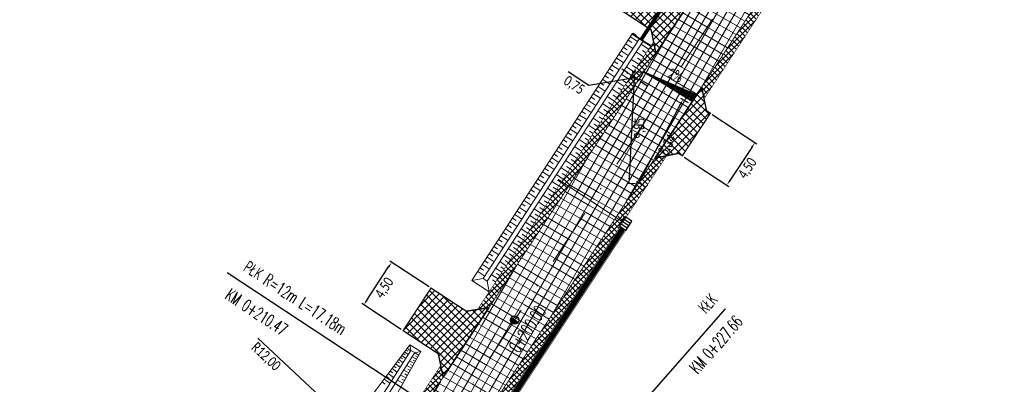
# Model space of a CAD drawing. Header units: metres. Extents: x 7443078 to 7443619, y 5636807 to 5637202.
# Tile 4 of 21: x 7443293 to 7443380, y 5636953 to 5636985. Entities that reach past the tile are written whole.
import ezdxf

# ---------------------------------------------------------------- set-up
doc = ezdxf.new("R2010")
doc.units = ezdxf.units.M
for name, pattern in [('1_OTKJ', [2, 1.5, -0.5]), ('1_OTWM', [1, 0.5, -0.5]), ('CENTER2', [1.125, 0.75, -0.125, 0.125, -0.125]), ('DASHED2', [0.375, 0.25, -0.125]), ('GUZ', [1, 0.5, -0.5]), ('Os drogi', [25.4, 12.7, -6.35, 0, -6.35])]:
    doc.linetypes.add(name, pattern=pattern)
doc.layers.get('Defpoints').update_dxf_attribs({"true_color": 0x999999})
for name, color, linetype in [('_kan_deszcz', 32, 'Continuous'), ('H_zjazdy', 21, 'Continuous'), ('K_kraweżnika_najazdowy', 7, 'Continuous'), ('K_krawędź pobocza', 7, 'Continuous'), ('K_opis osi', 7, 'Continuous'), ('K_pkt charakter', 7, 'Continuous'), ('K_pobocze', 32, 'Continuous'), ('K_Przepust', 162, 'Continuous'), ('K_rama zjazdu', 7, 'Continuous'), ('K_Skarpa', 7, 'Continuous'), ('K_spadki poprzeczne', 175, 'Continuous'), ('K_wymiar', 7, 'Continuous'), ('KRAWEDZ_JEZDNI', 2, 'Continuous')]:
    doc.layers.add(name, color=color, linetype=linetype)
doc.layers.add('H_jezdnia', color=7, linetype='Continuous', true_color=0xd4d4d4)
doc.layers.add('K_usuń', color=1, linetype='Continuous', lineweight=70)
doc.layers.add('wpusty_proj', color=107, linetype='GUZ', lineweight=30)
doc.layers.add('KRAWĘŻNIK', color=7, linetype='Continuous', lineweight=50, true_color=0x999999)
doc.styles.add('MAT', font='simplex.shx', dxfattribs={"width": 0.6})
doc.styles.add('sytuacja 500 opisy', font='calibri.ttf', dxfattribs={"width": 0.75, "height": 0.9})
doc.dimstyles.new('wymiarowanie sytuacja 500', dxfattribs={"dimtxt": 0.9, "dimasz": 0.5, "dimexe": 0.2, "dimexo": 0.2, "dimgap": 0.2, "dimtad": 4, "dimlfac": -1, "dimzin": 1, "dimtxsty": 'sytuacja 500 opisy', "dimcen": 0.5, "dimadec": 4, "dimazin": 1, "dimtfac": 1, "dimtmove": 1, "dimatfit": 3, "dimfxl": 0.2, "dimlwd": -1, "dimlwe": -1, "dimarcsym": 0})
pattern_1 = [(59.99999999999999, (0, 0), (-0.6049187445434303, 0.34925), []), (150, (0, 0), (-0.34925, -0.6049187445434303), [])]
pattern_2 = [(45.09999999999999, (0, 0), (-0.2473876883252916, 0.2465256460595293), []), (135.1, (0, 0), (-0.2465256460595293, -0.2473876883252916), [])]
pattern_3 = [(45.23201079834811, (0, 0), (-0.3381204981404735, 0.3353931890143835), []), (135.2320107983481, (0, 0), (-0.3353931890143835, -0.3381204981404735), [])]

# ---------------------------------------------------------------- blocks, each defined once
blk = doc.blocks.new('A$C741C1613')
at = {"layer": 'wpusty_proj', "linetype": 'Continuous'}
for p, q in [((5.653128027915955e-07, 0.2160873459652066), (0.2881192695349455, 1.380985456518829)), ((0.2160895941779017, 1.089760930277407), (1.089763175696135, 0.8736719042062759)), ((0.2881192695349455, 1.380985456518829), (1.161792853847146, 1.164896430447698)), ((0.8736741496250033, -1.680105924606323e-06), (1.161792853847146, 1.164896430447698)), ((5.653128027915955e-07, 0.2160873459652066), (0.8736741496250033, -1.680105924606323e-06)), ((0.07203024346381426, 0.507311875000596), (0.9457038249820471, 0.2912228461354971)), ((0.1440599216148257, 0.7985364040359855), (1.017733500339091, 0.5824473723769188))]:
    blk.add_line(p, q, dxfattribs=at)
blk = doc.blocks.new('A$C564E6846')
at = {"layer": 'KRAWEDZ_JEZDNI', "rotation": 11.48226898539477}
blk.add_blockref('A$C741C1613', (0.0430131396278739, -0.1739158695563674), dxfattribs=at)
blk = doc.blocks.new('kilometraz')
at = {"linetype": 'ByBlock', "lineweight": -2}
blk.add_hatch(color=0, dxfattribs=at).paths.add_polyline_path([(0, -0.5, 0.4142135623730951), (0.5, 0, 0.4142135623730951), (0, 0.5)])
at = {"color": 0, "linetype": 'ByBlock', "lineweight": -2}
blk.add_line((0, 0.5), (0, -0.5), dxfattribs=at)
blk.add_circle((0, 0), 0.5, dxfattribs=at)
blk = doc.blocks.new('*D911')
at = {"layer": 'Defpoints', "color": 0, "lineweight": 13, "transparency": 16777216}
for p in [(7443354.416061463, 5636976.994042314), (7443351.938977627, 5636973.236132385), (7443355.87694749, 5636970.640359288)]:
    blk.add_point(p, dxfattribs=at)
at = {"layer": 'K_wymiar', "color": 0, "transparency": 16777216}
for p, q in [((7443354.583047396, 5636976.883970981), (7443358.521017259, 5636974.288197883)), ((7443358.078852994, 5636973.980804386), (7443356.152125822, 5636971.057824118)), ((7443352.10596356, 5636973.126061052), (7443356.043933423, 5636970.530287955))]:
    blk.add_line(p, q, dxfattribs=at)
at = {"layer": 'K_wymiar', "color": 0, "lineweight": 13, "transparency": 16777216}
for points in [[(7443358.009275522, 5636974.02666744), (7443358.148430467, 5636973.93494133), (7443358.354031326, 5636974.398269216)], [(7443356.08254835, 5636971.103687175), (7443356.221703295, 5636971.011961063), (7443355.87694749, 5636970.640359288)]]:
    blk.add_solid(points, dxfattribs=at)
at = {"layer": 'K_wymiar', "color": 0, "lineweight": 13, "transparency": 16777216, "insert": (7443357.745764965, 5636972.103858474), "char_height": 0.9, "attachment_point": 5, "rotation": 56.6085149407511, "style": 'sytuacja 500 opisy'}
blk.add_mtext('4,50', dxfattribs=at)
blk = doc.blocks.new('*D913')
at = {"layer": 'Defpoints', "color": 0, "lineweight": 13, "transparency": 16777216}
for p in [(7443326.254180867, 5636963.828064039), (7443329.729895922, 5636961.54776228), (7443327.261423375, 5636957.785230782)]:
    blk.add_point(p, dxfattribs=at)
at = {"layer": 'K_wymiar', "color": 0, "transparency": 16777216}
for p, q in [((7443329.5626723, 5636961.657472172), (7443326.086957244, 5636963.93777393)), ((7443324.059983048, 5636960.483591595), (7443325.97990614, 5636963.410004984)), ((7443327.094199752, 5636957.894940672), (7443323.618484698, 5636960.175242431))]:
    blk.add_line(p, q, dxfattribs=at)
at = {"layer": 'K_wymiar', "color": 0, "lineweight": 13, "transparency": 16777216}
for points in [[(7443325.910229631, 5636963.455717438), (7443326.049582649, 5636963.364292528), (7443326.254180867, 5636963.828064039)], [(7443323.990306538, 5636960.529304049), (7443324.129659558, 5636960.43787914), (7443323.78570832, 5636960.06553254)]]:
    blk.add_solid(points, dxfattribs=at)
at = {"layer": 'K_wymiar', "color": 0, "lineweight": 13, "transparency": 16777216, "insert": (7443325.651117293, 5636961.532706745), "char_height": 0.9, "attachment_point": 5, "rotation": 56.7324436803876, "style": 'sytuacja 500 opisy'}
blk.add_mtext('4,50', dxfattribs=at)
blk = doc.blocks.new('*D924')
at = {"layer": 'Defpoints', "color": 0, "lineweight": 13, "transparency": 16777216}
for p in [(7443317.078333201, 5636954.638149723), (7443325.844370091, 5636946.443236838)]:
    blk.add_point(p, dxfattribs=at)
at = {"layer": 'K_wymiar', "color": 0, "transparency": 16777216}
blk.add_line((7443314.420727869, 5636957.122607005), (7443325.479118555, 5636946.784691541), dxfattribs=at)
at = {"layer": 'K_wymiar', "color": 0, "lineweight": 13, "transparency": 16777216}
blk.add_solid([(7443325.536027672, 5636946.845566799), (7443325.422209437, 5636946.723816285), (7443325.844370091, 5636946.443236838)], dxfattribs=at)
at = {"layer": 'K_wymiar', "color": 0, "lineweight": 13, "transparency": 16777216, "insert": (7443315.100453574, 5636955.453790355), "char_height": 0.9, "attachment_point": 5, "rotation": 316.92858513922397, "style": 'sytuacja 500 opisy'}
blk.add_mtext('R12,00', dxfattribs=at)
blk = doc.blocks.new('*D942')
at = {"layer": 'Defpoints', "color": 0, "lineweight": 13, "transparency": 16777216}
for p in [(7443347.870404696, 5636980.99338416), (7443348.497084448, 5636980.581349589), (7443348.065674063, 5636979.925200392)]:
    blk.add_point(p, dxfattribs=at)
at = {"layer": 'K_wymiar', "color": 0, "transparency": 16777216}
for p, q in [((7443343.666073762, 5636979.453254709), (7443341.842419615, 5636980.652285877)), ((7443347.021207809, 5636980.611924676), (7443346.603421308, 5636980.886614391)), ((7443347.760528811, 5636980.82626956), (7443347.329118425, 5636980.170120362)), ((7443348.387208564, 5636980.414234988), (7443347.955798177, 5636979.758085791)), ((7443347.752334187, 5636980.131217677), (7443343.666073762, 5636979.453254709)), ((7443347.438994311, 5636980.337234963), (7443348.065674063, 5636979.925200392)), ((7443347.438994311, 5636980.337234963), (7443348.065674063, 5636979.925200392)), ((7443348.483460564, 5636979.650510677), (7443348.901247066, 5636979.375820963))]:
    blk.add_line(p, q, dxfattribs=at)
at = {"layer": 'K_wymiar', "color": 0, "lineweight": 13, "transparency": 16777216}
for points in [[(7443347.066989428, 5636980.681555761), (7443346.97542619, 5636980.542293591), (7443347.438994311, 5636980.337234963)], [(7443348.529242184, 5636979.720141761), (7443348.437678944, 5636979.580879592), (7443348.065674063, 5636979.925200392)]]:
    blk.add_solid(points, dxfattribs=at)
at = {"layer": 'K_wymiar', "color": 0, "lineweight": 13, "transparency": 16777216, "insert": (7443342.339528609, 5636979.422009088), "char_height": 0.9, "attachment_point": 5, "rotation": 326.675550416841, "style": 'sytuacja 500 opisy'}
blk.add_mtext('0,75', dxfattribs=at)
blk = doc.blocks.new('*D943')
at = {"layer": 'Defpoints', "color": 0, "lineweight": 13, "transparency": 16777216}
for p in [(7443348.497084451, 5636980.581349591), (7443347.227887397, 5636970.781351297), (7443348.012204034, 5636970.74269765)]:
    blk.add_point(p, dxfattribs=at)
at = {"layer": 'K_wymiar', "color": 0, "transparency": 16777216}
for p, q in [((7443348.297326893, 5636980.591194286), (7443347.513010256, 5636980.629847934)), ((7443347.688156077, 5636980.120609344), (7443347.252499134, 5636971.280745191)), ((7443347.812446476, 5636970.752542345), (7443347.028129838, 5636970.791195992))]:
    blk.add_line(p, q, dxfattribs=at)
at = {"layer": 'K_wymiar', "color": 0, "lineweight": 13, "transparency": 16777216}
for points in [[(7443347.604923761, 5636980.1247113), (7443347.771388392, 5636980.116507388), (7443347.712767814, 5636980.620003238)], [(7443347.169266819, 5636971.284847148), (7443347.33573145, 5636971.276643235), (7443347.227887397, 5636970.781351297)]]:
    blk.add_solid(points, dxfattribs=at)
at = {"layer": 'K_wymiar', "color": 0, "lineweight": 13, "transparency": 16777216, "insert": (7443348.224297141, 5636975.663519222), "char_height": 0.9, "attachment_point": 5, "rotation": 87.17856246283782, "style": 'sytuacja 500 opisy'}
blk.add_mtext('9,85', dxfattribs=at)
blk = doc.blocks.new('*D944')
at = {"layer": 'Defpoints', "color": 0, "lineweight": 13, "transparency": 16777216}
for p in [(7443352.674949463, 5636977.834452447), (7443348.05397116, 5636970.84417132), (7443348.736291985, 5636970.478815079)]:
    blk.add_point(p, dxfattribs=at)
at = {"layer": 'K_wymiar', "color": 0, "transparency": 16777216}
for p, q in [((7443351.75660466, 5636977.759022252), (7443348.289995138, 5636971.284957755)), ((7443352.498634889, 5636977.928862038), (7443351.816314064, 5636978.294218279)), ((7443348.55997741, 5636970.57322467), (7443347.877656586, 5636970.938580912))]:
    blk.add_line(p, q, dxfattribs=at)
at = {"layer": 'K_wymiar', "color": 0, "lineweight": 13, "transparency": 16777216}
for points in [[(7443351.683140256, 5636977.798359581), (7443351.830069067, 5636977.719684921), (7443351.992628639, 5636978.199808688)], [(7443348.216530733, 5636971.324295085), (7443348.363459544, 5636971.245620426), (7443348.05397116, 5636970.84417132)]]:
    blk.add_solid(points, dxfattribs=at)
at = {"layer": 'K_wymiar', "color": 0, "lineweight": 13, "transparency": 16777216, "insert": (7443350.688785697, 5636974.165648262), "char_height": 0.9, "attachment_point": 5, "rotation": 61.83268390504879, "style": 'sytuacja 500 opisy'}
blk.add_mtext('8,34', dxfattribs=at)

msp = doc.modelspace()

# ---------------------------------------------------------------- hatches: boundary and pattern name
at = {"layer": 'H_jezdnia', "linetype": 'Continuous', "lineweight": 9, "true_color": 0xababab}
h = msp.add_hatch(dxfattribs=at)
h.set_pattern_fill('ANSI37', color=253, scale=0.22, angle=15)
h.set_pattern_definition(pattern_1)
h.paths.add_polyline_path([(7443313.263098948, 5636931.539085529), (7443310.411621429, 5636936.385256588), (7443304.615641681, 5636927.218438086, -0.1505153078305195), (7443299.026160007, 5636922.431657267, -0.3180919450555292), (7443293.37166603, 5636923.616416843, -0.05286613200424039), (7443297.960965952, 5636913.038091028, -0.3102964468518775), (7443300.977768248, 5636917.828126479, 0.151131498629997), (7443308.841751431, 5636924.546360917)])
h.paths.add_polyline_path([(7443397.555639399, 5637064.373281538), (7443402.157944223, 5637062.407361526), (7443408.486364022, 5637075.623010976), (7443403.681386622, 5637077.165689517)])
h = msp.add_hatch(dxfattribs=at)
h.set_pattern_fill('ANSI37', color=253, scale=0.22, angle=15)
h.set_pattern_definition(pattern_1)
edge = h.paths.add_edge_path()
edge.add_line((7443386.609365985, 5637041.919301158), (7443388.828781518, 5637040.768564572))
edge.add_arc((7443060.213087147, 5637211.909899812), 370.509961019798, 325.82849916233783, 332.4897354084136, ccw=False)
edge.add_arc((7443656.618605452, 5636807.026647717), 350.3436927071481, 145.8284991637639, 147.5226016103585)
edge.add_line((7443361.067499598, 5636995.149604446), (7443353.651347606, 5636983.870084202))
edge.add_line((7443353.651347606, 5636983.870084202), (7443343.983600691, 5636969.166023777))
edge.add_line((7443343.983600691, 5636969.166023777), (7443341.894668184, 5636970.539472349))
edge.add_line((7443341.894668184, 5636970.539472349), (7443349.612810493, 5636982.278301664))
edge.add_line((7443349.612810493, 5636982.278301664), (7443360.356456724, 5636998.618740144))
edge.add_line((7443360.356456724, 5636998.618740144), (7443366.591772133, 5637008.102279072))
edge.add_arc((7443060.311174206, 5637212.697114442), 368.3298132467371, 326.2571547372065, 329.6503770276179)
edge.add_arc((7443089.760635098, 5637195.45400652), 334.2036426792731, 329.6503770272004, 332.6513030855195)
h = msp.add_hatch(dxfattribs=at)
h.set_pattern_fill('ANSI37', color=253, scale=0.22, angle=15)
h.set_pattern_definition(pattern_1)
h.paths.add_polyline_path([(7443372.650090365, 5637008.215437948, 0.02584247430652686), (7443391.056728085, 5637039.634282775), (7443388.833047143, 5637040.776791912, -0.02583594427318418), (7443370.561157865, 5637009.58888653), (7443343.983600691, 5636969.166023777), (7443346.072533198, 5636967.792575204)])
h = msp.add_hatch(dxfattribs=at)
h.set_pattern_fill('ANSI37', color=253, scale=0.22, angle=15)
h.set_pattern_definition(pattern_1)
h.paths.add_polyline_path([(7443343.983600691, 5636969.166023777), (7443341.894668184, 5636970.539472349), (7443334.846174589, 5636959.819138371), (7443334.022082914, 5636958.56579684), (7443335.984774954, 5636957.000291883)])
h = msp.add_hatch(dxfattribs=at)
h.set_pattern_fill('ANSI37', color=253, scale=0.22, angle=15)
h.set_pattern_definition(pattern_1)
h.paths.add_polyline_path([(7443346.072533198, 5636967.792575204), (7443343.983600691, 5636969.166023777), (7443335.984774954, 5636957.000291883), (7443337.947444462, 5636955.434804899)])
h = msp.add_hatch(dxfattribs=at)
h.set_pattern_fill('ANSI37', color=253, scale=0.22, angle=15)
h.set_pattern_definition(pattern_1)
h.paths.add_polyline_path([(7443335.984774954, 5636957.000291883), (7443334.022082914, 5636958.56579684), (7443327.060664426, 5636947.97834017, -0.09565250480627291), (7443323.863972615, 5636944.740922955), (7443329.220668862, 5636941.734426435), (7443329.497952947, 5636941.771884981, -0.1809106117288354), (7443331.363055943, 5636949.970935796)])
h = msp.add_hatch(dxfattribs=at)
h.set_pattern_fill('ANSI37', color=253, scale=0.22, angle=15)
h.set_pattern_definition(pattern_1)
h.paths.add_polyline_path([(7443333.45198845, 5636948.597487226), (7443337.947444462, 5636955.434804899), (7443335.984774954, 5636957.000291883), (7443331.363055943, 5636949.970935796, 0.1854809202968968), (7443329.528226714, 5636941.561806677), (7443332.566958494, 5636939.856289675, -0.2450967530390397)])
at = {"layer": 'H_zjazdy', "linetype": 'Continuous', "lineweight": 9, "true_color": 0xff6666}
h = msp.add_hatch(dxfattribs=at)
h.set_pattern_fill('ANSI37', color=11, scale=0.15, angle=0.2320107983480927)
h.set_pattern_definition(pattern_3)
h.paths.add_polyline_path([(7443353.737253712, 5636988.551331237), (7443351.649930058, 5636988.11783451), (7443348.512197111, 5636990.176397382), (7443346.043724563, 5636986.413865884), (7443349.18145751, 5636984.355303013), (7443349.612810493, 5636982.278301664)])
h = msp.add_hatch(dxfattribs=at)
h.set_pattern_fill('ANSI37', color=11, scale=0.15, angle=0.2320107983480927)
h.set_pattern_definition([(45.23201079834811, (-5.126037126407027, -7.821164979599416), (-0.3381204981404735, 0.3353931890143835), []), (135.2320107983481, (-5.126037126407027, -7.821164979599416), (-0.3353931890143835, -0.3381204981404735), [])])
h.paths.add_polyline_path([(7443354.416061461, 5636976.994042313), (7443354.080409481, 5636977.214237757), (7443353.649056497, 5636979.291239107), (7443349.536242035, 5636973.035896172), (7443351.611936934, 5636973.45170626), (7443351.938977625, 5636973.236132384)])
h = msp.add_hatch(dxfattribs=at)
h.set_pattern_fill('ANSI37', color=11, scale=0.15, angle=0.2320107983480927)
h.set_pattern_definition(pattern_3)
h.paths.add_polyline_path([(7443334.022082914, 5636958.56579684), (7443332.849448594, 5636959.501126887), (7443329.729895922, 5636961.547762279), (7443327.261423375, 5636957.785230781), (7443330.369944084, 5636955.741414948), (7443330.803004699, 5636953.669976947)])
h = msp.add_hatch(dxfattribs=at)
h.set_pattern_fill('ANSI37', color=11, scale=0.15, angle=0.2320107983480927)
h.set_pattern_definition(pattern_3)
h.paths.add_polyline_path([(7443334.846174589, 5636959.819138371), (7443332.849448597, 5636959.501126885), (7443334.022082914, 5636958.56579684)])
at = {"layer": 'K_spadki poprzeczne', "lineweight": 5}
h = msp.add_hatch(dxfattribs=at)
h.set_pattern_fill('ANSI37', color=256, scale=0.03749999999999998, angle=454.8195828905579)
h.set_pattern_definition([(139.8195828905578, (9635096.729740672, 1481679.300698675), (-0.07681871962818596, -0.09096572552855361), []), (229.8195828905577, (9635096.729740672, 1481679.300698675), (0.09096572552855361, -0.07681871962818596), [])])
h.paths.add_polyline_path([(7443352.800993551, 5636978.029636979), (7443348.539750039, 5636980.660543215), (7443353.211231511, 5636978.628812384)])
at = {"layer": 'K_usuń', "linetype": 'ByBlock', "lineweight": 13}
h = msp.add_hatch(dxfattribs=at)
h.set_pattern_fill('ANSI37', color=34, scale=0.11, angle=0.1)
h.set_pattern_definition(pattern_2)
h.paths.add_polyline_path([(7443397.555639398, 5637064.373281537), (7443396.865293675, 5637064.668169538), (7443393.795990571, 5637058.25853883), (7443394.794195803, 5637058.606554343)])
edge = h.paths.add_edge_path()
edge.add_line((7443391.548737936, 5637051.829066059), (7443391.176277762, 5637052.787788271))
edge.add_line((7443391.176277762, 5637052.787788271), (7443390.852920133, 5637052.112520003))
edge.add_arc((7443078.110606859, 5637201.871686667), 346.7500000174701, 332.59341924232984, 334.41219594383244, ccw=False)
edge.add_line((7443385.942261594, 5637042.262053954), (7443386.609365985, 5637041.919301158))
edge.add_arc((7443078.11060685, 5637201.871686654), 347.5000000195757, 332.5938786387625, 334.419593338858)
edge = h.paths.add_edge_path()
edge.add_line((7443402.848289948, 5637062.112473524), (7443402.157944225, 5637062.407361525))
edge.add_line((7443402.157944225, 5637062.407361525), (7443399.157972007, 5637056.142514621))
edge.add_arc((7443401.863745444, 5637054.846833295), 2.999999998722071, 154.4121959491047, 222.6076734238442)
edge.add_line((7443399.655726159, 5637052.815909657), (7443400.025442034, 5637053.549474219))
edge.add_arc((7443401.863745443, 5637054.846833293), 2.249999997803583, 154.4121959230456, 215.2120412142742, ccw=False)
edge.add_line((7443399.834415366, 5637055.818594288), (7443402.848289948, 5637062.112473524))
edge = h.paths.add_edge_path()
edge.add_arc((7443401.863745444, 5637054.846833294), 2.249999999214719, 215.212041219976, 228.5528184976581, ccw=False)
edge.add_line((7443400.025442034, 5637053.549474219), (7443399.655726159, 5637052.815909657))
edge.add_arc((7443401.863745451, 5637054.8468333), 3.000000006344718, 222.6076734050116, 228.55281845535)
edge.add_line((7443399.877957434, 5637052.598134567), (7443404.493860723, 5637048.521908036))
edge.add_line((7443404.493860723, 5637048.521908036), (7443404.990307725, 5637049.084082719))
edge.add_line((7443404.990307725, 5637049.084082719), (7443400.374404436, 5637053.160309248))
edge = h.paths.add_edge_path()
edge.add_arc((7443397.590690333, 5637045.946299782), 3.000000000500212, 48.55281850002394, 87.8285391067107)
edge.add_line((7443397.704360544, 5637048.944145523), (7443397.31915902, 5637048.17985541))
edge.add_arc((7443397.590690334, 5637045.946299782), 2.249999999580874, 48.552818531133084, 96.9313826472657, ccw=False)
edge.add_line((7443399.080031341, 5637047.63282383), (7443401.681847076, 5637045.335204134))
edge.add_line((7443401.681847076, 5637045.335204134), (7443402.178084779, 5637045.897563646))
edge.add_line((7443402.178084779, 5637045.897563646), (7443399.576478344, 5637048.194998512))
edge = h.paths.add_edge_path()
edge.add_line((7443397.31915902, 5637048.17985541), (7443397.704360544, 5637048.944145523))
edge.add_arc((7443397.590690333, 5637045.946299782), 3.000000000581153, 87.8285391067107, 153.9848566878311)
edge.add_arc((7443078.110606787, 5637201.871686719), 352.5000001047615, 332.59689130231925, 333.98485669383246, ccw=False)
edge.add_line((7443391.056728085, 5637039.634282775), (7443391.723832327, 5637039.291530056))
edge.add_arc((7443078.110606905, 5637201.87168662), 353.249999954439, 332.5973358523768, 333.9848566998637)
edge.add_arc((7443397.590690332, 5637045.946299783), 2.249999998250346, 96.93138257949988, 153.9848566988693, ccw=False)
edge = h.paths.add_edge_path()
edge.add_line((7443391.723832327, 5637039.291530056), (7443391.056728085, 5637039.634282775))
edge.add_arc((7443078.110606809, 5637201.871686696), 352.5000000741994, 331.33652329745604, 332.59689130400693, ccw=False)
edge.add_line((7443387.412473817, 5637032.790034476), (7443387.706148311, 5637031.765357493))
edge.add_arc((7443078.110606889, 5637201.871686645), 353.249999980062, 331.2135396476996, 332.5973358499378)
edge = h.paths.add_edge_path()
edge.add_line((7443386.609365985, 5637041.919301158), (7443385.942261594, 5637042.262053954))
edge.add_line((7443385.942261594, 5637042.262053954), (7443385.684096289, 5637041.719724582))
edge.add_line((7443385.684096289, 5637041.719724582), (7443385.655158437, 5637041.709545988))
edge.add_arc((7443078.110606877, 5637201.871686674), 346.7500000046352, 331.8681666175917, 332.49053464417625, ccw=False)
edge.add_line((7443383.897308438, 5637038.378397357), (7443384.913533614, 5637038.690149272))
edge.add_arc((7443078.110606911, 5637201.871686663), 347.4999999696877, 331.992498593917, 332.5938786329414)
edge = h.paths.add_edge_path()
edge.add_line((7443384.791705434, 5637026.56547945), (7443383.758641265, 5637026.271205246))
edge.add_arc((7443078.110606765, 5637201.871686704), 352.5000001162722, 327.448700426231, 330.12183113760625, ccw=False)
edge.add_line((7443375.236395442, 5637012.207468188), (7443375.447230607, 5637011.145456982))
edge.add_arc((7443078.110606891, 5637201.871686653), 353.2499999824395, 327.3219052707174, 330.2466881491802)
h.paths.add_polyline_path([(7443372.154041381, 5637006.095800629), (7443371.114507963, 5637005.879909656), (7443368.735511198, 5637002.261598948), (7443368.950973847, 5637001.224127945)])
h.paths.add_polyline_path([(7443365.658784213, 5636996.216905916), (7443364.619250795, 5636996.001014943), (7443353.649056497, 5636979.291239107), (7443353.860609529, 5636978.272593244)])
h.paths.add_polyline_path([(7443359.981897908, 5636998.049058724), (7443359.76643526, 5636999.086529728), (7443352.697720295, 5636988.335440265), (7443353.737253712, 5636988.551331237)])
h.paths.add_polyline_path([(7443350.551226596, 5636973.239221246), (7443349.517484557, 5636973.032138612), (7443337.947444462, 5636955.434804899), (7443338.536245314, 5636954.965158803)])
edge = h.paths.add_edge_path()
edge.add_line((7443373.290336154, 5637018.499994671), (7443373.030973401, 5637019.505187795))
edge.add_arc((7443078.110605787, 5637201.871687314), 346.7500012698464, 326.6755503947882, 328.2690757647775, ccw=False)
edge.add_line((7443367.845545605, 5637011.374369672), (7443363.066807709, 5637004.106197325))
edge.add_line((7443363.066807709, 5637004.106197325), (7443364.106341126, 5637004.322088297))
edge.add_line((7443364.106341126, 5637004.322088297), (7443368.472225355, 5637010.962335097))
edge.add_arc((7443078.110604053, 5637201.87168841), 347.5000033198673, 326.6755504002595, 328.1506032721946)
h = msp.add_hatch(dxfattribs=at)
h.set_pattern_fill('ANSI37', color=34, scale=0.11, angle=0.1)
h.set_pattern_definition(pattern_2)
h.paths.add_polyline_path([(7443376.2073025, 5637024.744832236), (7443381.037313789, 5637033.116555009), (7443381.32079178, 5637032.107633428), (7443377.072499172, 5637024.976379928)])
h.paths.add_polyline_path([(7443349.612810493, 5636982.278301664), (7443341.894668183, 5636970.53947235), (7443341.267988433, 5636970.95150692), (7443349.397314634, 5636983.315722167)])
edge = h.paths.add_edge_path()
edge.add_line((7443334.673855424, 5636928.98067876), (7443334.60519483, 5636930.039114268))
edge.add_line((7443334.60519483, 5636930.039114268), (7443328.551986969, 5636935.300434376))
edge.add_arc((7443322.337687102, 5636928.114860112), 9.500000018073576, 49.14576804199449, 79.9782161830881)
edge.add_line((7443323.990901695, 5636937.469905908), (7443324.21495465, 5636936.838721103))
edge.add_line((7443324.21495465, 5636936.838721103), (7443324.69447638, 5636936.748821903))
edge.add_line((7443324.69447638, 5636936.748821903), (7443324.657526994, 5636936.551734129))
edge.add_arc((7443322.337712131, 5636928.114925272), 8.749930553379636, 48.8691547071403, 74.62569069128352, ccw=False)
edge.add_arc((7443495.778205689, 5637126.717561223), 254.9252708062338, 228.8691547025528, 229.0877912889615)
edge.add_arc((7443191.735698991, 5636775.872381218), 209.3313244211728, 48.86915469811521, 49.087791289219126, ccw=False)
edge.add_line((7443329.429831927, 5636933.542699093), (7443334.673855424, 5636928.98067876))
h = msp.add_hatch(dxfattribs=at)
h.set_pattern_fill('ANSI37', color=34, scale=0.11, angle=0.1)
h.set_pattern_definition(pattern_2)
h.paths.add_polyline_path([(7443341.894668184, 5636970.539472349), (7443341.267988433, 5636970.95150692), (7443333.8436017, 5636959.659462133), (7443334.846174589, 5636959.819138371)])
h.paths.add_polyline_path([(7443327.060664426, 5636947.97834017), (7443330.803004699, 5636953.669976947), (7443330.586458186, 5636954.705773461), (7443326.435395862, 5636948.392520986, -0.1039722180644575), (7443323.128652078, 5636945.153628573), (7443323.863972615, 5636944.740922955, 0.09565250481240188)])
h.paths.add_polyline_path([(7443323.863972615, 5636944.740922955), (7443323.128652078, 5636945.153628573, -0.0395537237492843), (7443321.559594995, 5636944.319196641), (7443321.811040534, 5636943.610843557, 0.0489381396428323)])
h.paths.add_polyline_path([(7443323.703375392, 5636936.757625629), (7443323.735432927, 5636936.928620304), (7443324.214954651, 5636936.838721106), (7443323.990901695, 5636937.469905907, 0.3143857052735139), (7443314.128092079, 5636932.895294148), (7443313.306808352, 5636931.608215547), (7443313.73728368, 5636930.88564509), (7443314.776218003, 5636932.517891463, -0.3093948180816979)])
edge = h.paths.add_edge_path()
edge.add_line((7443312.242481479, 5636938.753312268), (7443312.302298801, 5636939.868928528))
edge.add_arc((7443322.739166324, 5636928.749832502), 15.25000000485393, 133.1872408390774, 146.5974814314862)
edge.add_line((7443310.008105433, 5636937.145223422), (7443310.436972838, 5636936.425351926))
edge.add_line((7443310.436972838, 5636936.425351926), (7443310.483448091, 5636936.498856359))
edge.add_arc((7443322.73916632, 5636928.749832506), 14.49999999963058, 136.3781898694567, 147.6957234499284, ccw=False)
edge = h.paths.add_edge_path()
edge.add_line((7443317.330851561, 5636943.008606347), (7443318.635848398, 5636942.657124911))
edge.add_arc((7443322.73916632, 5636928.749832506), 14.49999999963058, 102.33436391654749, 106.4385858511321, ccw=False)
edge.add_arc((7443317.078333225, 5636954.638149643), 11.9999999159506, 282.3343638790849, 293.2280774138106)
edge.add_line((7443321.811040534, 5636943.610843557), (7443321.559594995, 5636944.319196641))
edge.add_arc((7443317.078333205, 5636954.638149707), 11.24999998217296, 282.334363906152, 293.47409387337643, ccw=False)
edge.add_arc((7443322.739166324, 5636928.749832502), 15.25000000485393, 102.334363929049, 110.7716024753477)
h = msp.add_hatch(dxfattribs=at)
h.set_pattern_fill('ANSI37', color=34, scale=0.11, angle=0.1)
h.set_pattern_definition([(45.09999999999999, (0, 0), (-0.2473876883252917, 0.2465256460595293), []), (135.1, (0, 0), (-0.2465256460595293, -0.2473876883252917), [])])
h.paths.add_polyline_path([(7443338.536245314, 5636954.965158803), (7443337.947444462, 5636955.434804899), (7443333.45198845, 5636948.597487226, 0.2450967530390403), (7443332.566958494, 5636939.856289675), (7443333.906046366, 5636939.104713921), (7443333.721067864, 5636939.478215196), (7443333.763791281, 5636939.499374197, -0.2600420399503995), (7443334.437071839, 5636948.730562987)])

# ---------------------------------------------------------------- linework, layer by layer
at = {"layer": '_kan_deszcz', "color": 7, "linetype": 'Os drogi', "lineweight": 9, "ltscale": 0.4, "flags": 128}
msp.add_lwpolyline([(7443612.1023176, 5637008.06121809), (7443592.59525582, 5636981.422275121, -0.02418699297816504), (7443577.387538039, 5636962.632595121), (7443464.637599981, 5636836.336237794, -0.4118223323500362), (7443446.361801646, 5636835.225649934), (7443333.471732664, 5636934.361613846, -0.3740638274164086), (7443331.363055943, 5636949.970935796), (7443370.561157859, 5637009.588886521, 0.03377031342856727), (7443393.784174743, 5637050.70886534), (7443416.899300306, 5637098.980219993, 0.06554346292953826), (7443420.141300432, 5637108.906286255), (7443420.177128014, 5637109.097954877, -0.1259941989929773), (7443425.408854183, 5637120.343039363), (7443435.002584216, 5637132.0592004)], format="xyb", dxfattribs=at)
at = {"layer": 'K_kraweżnika_najazdowy', "color": 0, "linetype": 'DASHED2', "ltscale": 4, "const_width": 0.15}
for points in [[(7443349.612810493, 5636982.278301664), (7443353.737253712, 5636988.551331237)], [(7443349.536242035, 5636973.035896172), (7443353.649056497, 5636979.291239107)], [(7443330.803004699, 5636953.669976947), (7443334.846174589, 5636959.819138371)]]:
    msp.add_lwpolyline(points, dxfattribs=at)
at = {"layer": 'K_krawędź pobocza', "color": 76, "linetype": 'CENTER2', "ltscale": 3, "const_width": 0.08, "flags": 128}
for points in [[(7443353.649056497, 5636979.291239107), (7443364.619250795, 5636996.001014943)], [(7443334.846174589, 5636959.819138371), (7443349.612810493, 5636982.278301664)], [(7443330.803004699, 5636953.669976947), (7443327.060664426, 5636947.97834017)]]:
    msp.add_lwpolyline(points, dxfattribs=at)
msp.add_lwpolyline([(7443334.647110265, 5636936.686271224, -0.35464991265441), (7443333.45198845, 5636948.597487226), (7443349.517484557, 5636973.032138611)], format="xyb", dxfattribs=at)
at = {"layer": 'K_pkt charakter', "linetype": 'Continuous', "lineweight": -3}
for p, q in [((7443331.363055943, 5636949.970935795), (7443311.713470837, 5636962.890297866)), ((7443333.471732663, 5636934.361613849), (7443355.741676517, 5636959.721268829))]:
    msp.add_line(p, q, dxfattribs=at)
at = {"layer": 'K_pobocze', "linetype": 'ByBlock', "ltscale": 4, "const_width": 0.05}
for points in [[(7443353.860609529, 5636978.272593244), (7443365.658784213, 5636996.216905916)], [(7443333.8436017, 5636959.659462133), (7443349.397347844, 5636983.315772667)], [(7443330.586458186, 5636954.70577346), (7443326.433992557, 5636948.390386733)]]:
    msp.add_lwpolyline(points, dxfattribs=at)
msp.add_lwpolyline([(7443335.618952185, 5636936.806736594, -0.3532226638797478), (7443334.43707184, 5636948.730562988), (7443350.551226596, 5636973.239221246)], format="xyb", dxfattribs=at)
at = {"layer": 'K_Przepust', "linetype": 'DASHED2', "lineweight": 5, "ltscale": 3, "const_width": 0.33, "flags": 128}
msp.add_lwpolyline([(7443348.292596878, 5636983.493343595), (7443352.033010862, 5636989.136395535)], dxfattribs=at)
at = {"layer": 'K_Przepust', "const_width": 0.15, "flags": 128}
msp.add_lwpolyline([(7443349.117667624, 5636982.953546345), (7443347.467526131, 5636984.033140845)], dxfattribs=at)
at = {"layer": 'K_Przepust', "linetype": '1_OTKJ', "lineweight": 5, "const_width": 0.1, "flags": 128}
msp.add_lwpolyline([(7443346.589980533, 5636967.452359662), (7443340.964305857, 5636971.151174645)], dxfattribs=at)
at = {"layer": 'K_Przepust', "linetype": '1_OTWM', "lineweight": 5, "const_width": 0.5, "flags": 128}
msp.add_lwpolyline([(7443349.838997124, 5636924.713006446), (7443336.304395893, 5636936.598602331, -0.3740638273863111), (7443334.687743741, 5636948.565749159), (7443346.665582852, 5636966.783320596)], format="xyb", dxfattribs=at)
at = {"layer": 'K_Przepust', "lineweight": 5, "ltscale": 3, "const_width": 0.05, "flags": 128}
msp.add_lwpolyline([(7443350.036952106, 5636924.938425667), (7443336.502350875, 5636936.824021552, -0.3740638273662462), (7443334.938415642, 5636948.40093533), (7443346.915797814, 5636966.617811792)], format="xyb", dxfattribs=at)
msp.add_lwpolyline([(7443338.677820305, 5636955.180485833), (7443339.179164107, 5636954.850858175)], dxfattribs=at)
at = {"layer": 'K_rama zjazdu', "const_width": 0.12, "flags": 128}
for points in [[(7443349.612810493, 5636982.278301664), (7443349.18145751, 5636984.355303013), (7443346.043724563, 5636986.413865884), (7443348.512197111, 5636990.176397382), (7443351.649930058, 5636988.11783451), (7443353.726931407, 5636988.549187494)], [(7443349.517484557, 5636973.032138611), (7443351.611936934, 5636973.45170626), (7443351.938977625, 5636973.236132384), (7443354.416061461, 5636976.994042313), (7443354.080409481, 5636977.214237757), (7443353.649056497, 5636979.291239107)], [(7443334.846174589, 5636959.819138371), (7443332.849448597, 5636959.501126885), (7443329.729895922, 5636961.547762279), (7443327.261423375, 5636957.785230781), (7443330.369944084, 5636955.741414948), (7443330.805052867, 5636953.660180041)]]:
    msp.add_lwpolyline(points, dxfattribs=at)
at = {"layer": 'K_Skarpa', "lineweight": 9}
for p, q in [((7443333.34632055, 5636962.218436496), (7443347.516765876, 5636984.000926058)), ((7443347.560427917, 5636984.068042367), (7443347.874766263, 5636983.863551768)), ((7443334.347393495, 5636962.381894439), (7443348.144380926, 5636983.590312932)), ((7443334.682687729, 5636962.163771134), (7443348.479108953, 5636983.371319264)), ((7443346.94695612, 5636983.12502733), (7443347.575632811, 5636982.716046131)), ((7443347.151446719, 5636983.439365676), (7443347.465785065, 5636983.234875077)), ((7443347.355937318, 5636983.753704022), (7443347.98461401, 5636983.344722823)), ((7443348.958303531, 5636982.648122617), (7443348.293176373, 5636983.085507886)), ((7443349.177537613, 5636982.981509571), (7443348.844150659, 5636983.200743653)), ((7443346.333484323, 5636982.182012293), (7443346.647822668, 5636981.977521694)), ((7443346.537974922, 5636982.496350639), (7443347.166651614, 5636982.087369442)), ((7443346.74246552, 5636982.810688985), (7443347.056803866, 5636982.606198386)), ((7443348.521458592, 5636981.98381713), (7443347.859613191, 5636982.419044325)), ((7443348.739610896, 5636982.315559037), (7443348.40786899, 5636982.533711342)), ((7443345.720012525, 5636981.238997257), (7443346.348689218, 5636980.83001606)), ((7443345.924503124, 5636981.553335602), (7443346.23884147, 5636981.348845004)), ((7443346.128993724, 5636981.867673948), (7443346.757670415, 5636981.45869275)), ((7443348.086769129, 5636981.322789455), (7443347.428189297, 5636981.755869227)), ((7443348.303844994, 5636981.652894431), (7443347.973740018, 5636981.869970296)), ((7443345.311031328, 5636980.610320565), (7443345.939708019, 5636980.201339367)), ((7443345.515521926, 5636980.924658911), (7443345.829860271, 5636980.720168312)), ((7443347.223814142, 5636980.010502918), (7443346.571717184, 5636980.439319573)), ((7443347.654224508, 5636980.665023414), (7443346.998894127, 5636981.095966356)), ((7443347.438753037, 5636980.337358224), (7443347.11189773, 5636980.552297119)), ((7443347.870229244, 5636980.993499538), (7443347.541753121, 5636981.209504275)), ((7443344.69755953, 5636979.667305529), (7443345.011897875, 5636979.462814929)), ((7443344.902050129, 5636979.981643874), (7443345.53072682, 5636979.572662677)), ((7443345.106540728, 5636980.29598222), (7443345.420879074, 5636980.091491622)), ((7443346.795527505, 5636979.35921195), (7443346.146648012, 5636979.785912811)), ((7443347.009405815, 5636979.684454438), (7443346.684163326, 5636979.898332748)), ((7443344.084087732, 5636978.724290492), (7443344.712764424, 5636978.315309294)), ((7443344.288578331, 5636979.038628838), (7443344.602916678, 5636978.834138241)), ((7443344.493068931, 5636979.352967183), (7443345.121745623, 5636978.943985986)), ((7443346.369354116, 5636978.711134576), (7443345.723676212, 5636979.135730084)), ((7443346.582177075, 5636979.034772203), (7443346.258539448, 5636979.247595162)), ((7443343.470615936, 5636977.781275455), (7443343.784954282, 5636977.576784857)), ((7443343.675106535, 5636978.095613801), (7443344.303783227, 5636977.686632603)), ((7443343.879597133, 5636978.409952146), (7443344.193935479, 5636978.205461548)), ((7443345.523305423, 5636977.424557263), (7443344.883983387, 5636977.844973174)), ((7443345.945283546, 5636978.06625494), (7443345.302791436, 5636978.488755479)), ((7443345.734033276, 5636977.745008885), (7443345.413581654, 5636977.955736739)), ((7443346.157056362, 5636978.388295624), (7443345.835015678, 5636978.600068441)), ((7443343.061634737, 5636977.152598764), (7443343.375973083, 5636976.948108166)), ((7443343.266125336, 5636977.466937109), (7443343.894802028, 5636977.057955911)), ((7443345.10340942, 5636976.786025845), (7443344.467241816, 5636977.204367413)), ((7443345.313097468, 5636977.104896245), (7443344.994227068, 5636977.314584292)), ((7443342.448162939, 5636976.209583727), (7443343.076839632, 5636975.800602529)), ((7443342.652653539, 5636976.523922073), (7443342.966991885, 5636976.319431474)), ((7443342.857144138, 5636976.838260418), (7443343.485820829, 5636976.42927922)), ((7443344.685585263, 5636976.150645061), (7443344.052556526, 5636976.566922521)), ((7443344.477446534, 5636975.834130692), (7443344.161715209, 5636976.041754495)), ((7443344.894238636, 5636976.467942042), (7443344.576941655, 5636976.676595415)), ((7443341.834691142, 5636975.26656869), (7443342.149029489, 5636975.062078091)), ((7443342.039181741, 5636975.580907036), (7443342.667858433, 5636975.171925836)), ((7443342.24367234, 5636975.895245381), (7443342.558010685, 5636975.690754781)), ((7443343.85611165, 5636974.889273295), (7443343.229314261, 5636975.301453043)), ((7443344.269822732, 5636975.518399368), (7443343.639917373, 5636975.932622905)), ((7443344.062710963, 5636975.203446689), (7443343.74853757, 5636975.410046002)), ((7443341.221219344, 5636974.323553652), (7443341.849896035, 5636973.914572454)), ((7443341.425709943, 5636974.637891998), (7443341.740048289, 5636974.433401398)), ((7443341.630200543, 5636974.952230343), (7443342.258877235, 5636974.543249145)), ((7443343.444441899, 5636974.263251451), (7443342.820737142, 5636974.673397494)), ((7443343.650021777, 5636974.575874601), (7443343.337398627, 5636974.781454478)), ((7443340.812238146, 5636973.69487696), (7443341.440914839, 5636973.285895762)), ((7443341.016728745, 5636974.009215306), (7443341.331067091, 5636973.804724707)), ((7443342.627186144, 5636973.020459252), (7443342.009620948, 5636973.426567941)), ((7443343.034803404, 5636973.640318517), (7443342.414176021, 5636974.048440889)), ((7443342.830742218, 5636973.330004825), (7443342.521196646, 5636973.5335609)), ((7443343.239368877, 5636973.951399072), (7443342.928288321, 5636974.155964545)), ((7443340.198766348, 5636972.751861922), (7443340.513104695, 5636972.547371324)), ((7443340.403256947, 5636973.066200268), (7443341.031933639, 5636972.65721907)), ((7443340.607747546, 5636973.380538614), (7443340.922085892, 5636973.176048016)), ((7443342.221580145, 5636972.403658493), (7443341.60706203, 5636972.807763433)), ((7443342.424131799, 5636972.711676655), (7443342.116113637, 5636972.914228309)), ((7443339.58529455, 5636971.808846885), (7443340.213971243, 5636971.399865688)), ((7443339.78978515, 5636972.12318523), (7443340.104123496, 5636971.918694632)), ((7443339.994275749, 5636972.437523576), (7443340.622952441, 5636972.028542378)), ((7443341.817975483, 5636971.789901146), (7443341.206489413, 5636972.192012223)), ((7443341.616919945, 5636971.484158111), (7443341.311934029, 5636971.684715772)), ((7443342.019527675, 5636972.096399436), (7443341.713029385, 5636972.297951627)), ((7443338.971822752, 5636970.865831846), (7443339.286161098, 5636970.661341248)), ((7443339.176313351, 5636971.180170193), (7443339.804990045, 5636970.771188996)), ((7443339.380803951, 5636971.494508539), (7443339.695142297, 5636971.29001794)), ((7443341.01673072, 5636970.571456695), (7443340.411263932, 5636970.969609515)), ((7443341.416362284, 5636971.179172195), (7443340.807893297, 5636971.579299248)), ((7443341.216298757, 5636970.874937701), (7443340.912817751, 5636971.074505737)), ((7443338.358350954, 5636969.922816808), (7443338.987027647, 5636969.513835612)), ((7443338.562841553, 5636970.237155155), (7443338.8771799, 5636970.032664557)), ((7443338.767332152, 5636970.551493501), (7443339.396008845, 5636970.142512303)), ((7443340.619071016, 5636969.966739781), (7443340.01659161, 5636970.362928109)), ((7443340.817654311, 5636970.268723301), (7443340.515670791, 5636970.467306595)), ((7443337.949369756, 5636969.294140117), (7443338.578046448, 5636968.885158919)), ((7443338.153860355, 5636969.608478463), (7443338.468198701, 5636969.403987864)), ((7443339.829628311, 5636968.766242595), (7443339.233079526, 5636969.158530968)), ((7443340.22337344, 5636969.365006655), (7443339.623866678, 5636969.759240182)), ((7443340.026256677, 5636969.065253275), (7443339.727245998, 5636969.261881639)), ((7443340.420976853, 5636969.665500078), (7443340.12048343, 5636969.863103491)), ((7443337.335897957, 5636968.351125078), (7443337.650236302, 5636968.146634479)), ((7443337.540388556, 5636968.665463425), (7443338.169065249, 5636968.256482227)), ((7443337.744879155, 5636968.979801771), (7443338.059217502, 5636968.775311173)), ((7443339.437825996, 5636968.170432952), (7443338.844220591, 5636968.560785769)), ((7443339.633484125, 5636968.467968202), (7443339.335948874, 5636968.663626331)), ((7443336.722426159, 5636967.408110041), (7443337.351102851, 5636966.999128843)), ((7443336.926916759, 5636967.722448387), (7443337.241255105, 5636967.517957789)), ((7443337.131407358, 5636968.036786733), (7443337.76008405, 5636967.627805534)), ((7443338.660011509, 5636966.987618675), (7443338.072249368, 5636967.374128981)), ((7443339.047956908, 5636967.577563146), (7443338.457280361, 5636967.965989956)), ((7443338.853743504, 5636967.282224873), (7443338.559137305, 5636967.475956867)), ((7443339.242649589, 5636967.873630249), (7443338.946582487, 5636968.06832293)), ((7443336.108954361, 5636966.465095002), (7443336.423292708, 5636966.260604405)), ((7443336.31344496, 5636966.779433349), (7443336.942121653, 5636966.37045215)), ((7443336.51793556, 5636967.093771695), (7443336.832273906, 5636966.889281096)), ((7443338.273980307, 5636966.400585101), (7443337.689118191, 5636966.785188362)), ((7443338.466756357, 5636966.693737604), (7443338.173603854, 5636966.886513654)), ((7443335.699973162, 5636965.836418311), (7443336.014311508, 5636965.631927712)), ((7443335.904463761, 5636966.150756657), (7443336.533140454, 5636965.741775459)), ((7443337.507622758, 5636965.235193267), (7443336.928517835, 5636965.616010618)), ((7443337.889853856, 5636965.816448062), (7443337.307877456, 5636966.199153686)), ((7443337.698501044, 5636965.525459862), (7443337.40823445, 5636965.716338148)), ((7443338.081678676, 5636966.108154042), (7443337.789972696, 5636966.299978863)), ((7443335.086501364, 5636964.893403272), (7443335.715178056, 5636964.484422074)), ((7443335.290991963, 5636965.207741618), (7443335.60533031, 5636965.00325102)), ((7443335.495482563, 5636965.522079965), (7443336.124159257, 5636965.113098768)), ((7443337.127277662, 5636964.656806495), (7443336.551030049, 5636965.03574489)), ((7443337.317214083, 5636964.945640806), (7443337.028379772, 5636965.135577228)), ((7443334.473029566, 5636963.950388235), (7443334.787367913, 5636963.745897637)), ((7443334.677520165, 5636964.26472658), (7443335.306196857, 5636963.855745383)), ((7443334.882010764, 5636964.579064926), (7443335.19634911, 5636964.374574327)), ((7443336.372208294, 5636963.50858048), (7443335.801633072, 5636963.883788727)), ((7443336.748809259, 5636964.081273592), (7443336.175404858, 5636964.458342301)), ((7443336.560274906, 5636963.794571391), (7443336.274283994, 5636963.982638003)), ((7443336.937808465, 5636964.368682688), (7443336.650399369, 5636964.557681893)), ((7443333.859557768, 5636963.007373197), (7443334.488234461, 5636962.598391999)), ((7443334.064048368, 5636963.321711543), (7443334.378386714, 5636963.117220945)), ((7443334.268538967, 5636963.636049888), (7443334.897215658, 5636963.22706869)), ((7443335.997465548, 5636962.938713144), (7443335.42970555, 5636963.312070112)), ((7443336.18460417, 5636963.22329287), (7443335.900024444, 5636963.410431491)), ((7443335.624571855, 5636962.371657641), (7443335.059613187, 5636962.743172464)), ((7443335.438814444, 5636962.089178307), (7443335.157036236, 5636962.27447466)), ((7443335.810787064, 5636962.654833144), (7443335.527611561, 5636962.841048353)), ((7443327.853906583, 5636956.536674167), (7443322.435455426, 5636949.302820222)), ((7443327.949921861, 5636956.040769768), (7443322.823354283, 5636948.015505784)), ((7443327.511607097, 5636956.079690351), (7443327.66789543, 5636955.962624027)), ((7443327.624718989, 5636956.230699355), (7443327.926736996, 5636956.004475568)), ((7443328.295061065, 5636955.839196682), (7443327.949921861, 5636956.040769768)), ((7443323.014928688, 5636947.537136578), (7443328.295061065, 5636955.839196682)), ((7443323.109284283, 5636945.812462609), (7443328.826157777, 5636955.937541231)), ((7443326.879110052, 5636955.235280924), (7443327.255347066, 5636954.953464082)), ((7443327.015526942, 5636955.417403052), (7443327.19764907, 5636955.280986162)), ((7443327.146468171, 5636955.592214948), (7443327.496091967, 5636955.330332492)), ((7443327.272847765, 5636955.760936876), (7443327.441569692, 5636955.634557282)), ((7443327.394540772, 5636955.923402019), (7443327.719471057, 5636955.680016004)), ((7443328.446482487, 5636955.265103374), (7443328.066418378, 5636955.479697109)), ((7443328.339185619, 5636955.075071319), (7443328.145238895, 5636955.184578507)), ((7443328.652696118, 5636955.630325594), (7443328.291812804, 5636955.834089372)), ((7443328.550814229, 5636955.449883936), (7443328.366033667, 5636955.554215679)), ((7443326.280423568, 5636954.436009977), (7443326.716254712, 5636954.109554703)), ((7443326.439316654, 5636954.648138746), (7443326.651445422, 5636954.489245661)), ((7443326.590967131, 5636954.850598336), (7443326.995886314, 5636954.547297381)), ((7443326.73820163, 5636955.047162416), (7443326.93476571, 5636954.899927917)), ((7443327.762095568, 5636954.052994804), (7443327.318373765, 5636954.303531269)), ((7443328.001740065, 5636954.477425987), (7443327.580308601, 5636954.715376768)), ((7443327.882764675, 5636954.266710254), (7443327.669049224, 5636954.38737936)), ((7443328.229678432, 5636954.881124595), (7443327.829448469, 5636955.107104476)), ((7443328.116688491, 5636954.681009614), (7443327.913104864, 5636954.79595804)), ((7443325.585033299, 5636953.507635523), (7443326.090084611, 5636953.129331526)), ((7443325.770033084, 5636953.754617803), (7443326.017015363, 5636953.569618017)), ((7443325.945737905, 5636953.989190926), (7443326.414884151, 5636953.637781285)), ((7443326.117195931, 5636954.218094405), (7443326.34609941, 5636954.046636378)), ((7443327.245252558, 5636953.137621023), (7443326.753457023, 5636953.415301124)), ((7443327.510143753, 5636953.606766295), (7443327.042986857, 5636953.870534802)), ((7443327.3782595, 5636953.373187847), (7443327.142692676, 5636953.506194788)), ((7443327.636827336, 5636953.831133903), (7443327.412459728, 5636953.957817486)), ((7443325.395881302, 5636953.255109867), (7443325.662347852, 5636953.055515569))]:
    msp.add_line(p, q, dxfattribs=at)
at = {"layer": 'K_Skarpa', "lineweight": 9, "flags": 128}
for points in [[(7443334.347393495, 5636962.381894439), (7443333.34632055, 5636962.218436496), (7443334.868201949, 5636961.217817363), (7443334.682687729, 5636962.163771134)], [(7443334.347393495, 5636962.381894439), (7443334.682687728, 5636962.163771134)], [(7443327.949921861, 5636956.040769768), (7443327.853906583, 5636956.536674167), (7443328.826157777, 5636955.937541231), (7443328.291812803, 5636955.834089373)]]:
    msp.add_lwpolyline(points, dxfattribs=at)
at = {"layer": 'K_spadki poprzeczne', "flags": 128}
msp.add_lwpolyline([(7443352.800993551, 5636978.029636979), (7443348.539750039, 5636980.660543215), (7443353.211231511, 5636978.628812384), (7443352.800993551, 5636978.029636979)], dxfattribs=at)

# ---------------------------------------------------------------- block references
at = {"layer": 'K_opis osi', "color": 7, "linetype": 'Continuous', "lineweight": 25, "xscale": 0.7499999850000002, "yscale": 0.7499999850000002, "zscale": 0.7499999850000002, "rotation": 236.6755503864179}
msp.add_blockref('kilometraz', (7443337.117211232, 5636958.722659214), dxfattribs=at)
at = {"layer": 'KRAWĘŻNIK', "linetype": 'Continuous', "extrusion": (0, 0, -1), "xscale": 0.813126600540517, "yscale": 0.813126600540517, "zscale": -0.8131266, "rotation": 35.71145361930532}
msp.add_blockref('A$C564E6846', (-7443346.915797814, 5636966.617811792), dxfattribs=at)

# ---------------------------------------------------------------- texts
at = {"layer": 'K_opis osi', "color": 7, "linetype": 'Continuous', "lineweight": -3, "insert": (7443337.78367006, 5636958.24462585), "char_height": 1.125, "attachment_point": 2, "rotation": 56.675550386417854, "style": 'MAT'}
msp.add_mtext('0+200.00', dxfattribs=at)
at = {"layer": 'K_pkt charakter', "linetype": 'Continuous', "lineweight": -3, "char_height": 1.1, "style": 'MAT'}
for s, insert, attachment_point, rotation in [('PŁK R=12m L=17.18m', (7443313.052813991, 5636963.109240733), 7, 326.6755691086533), ('KM 0+210.47', (7443312.043329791, 5636961.57387501), 1, 326.6755691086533), ('KŁK', (7443355.151136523, 5636960.441159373), 9, 48.71155170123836), ('KM 0+227.66', (7443356.531828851, 5636959.228684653), 3, 48.71155170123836)]:
    msp.add_mtext(s, dxfattribs=dict(at, insert=insert, attachment_point=attachment_point, rotation=rotation))
at = {"layer": 'K_spadki poprzeczne', "insert": (7443351.3280098, 5636980.362231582), "char_height": 0.8999999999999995, "attachment_point": 5, "rotation": 338.3028219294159, "style": 'sytuacja 500 opisy'}
msp.add_mtext('2%', dxfattribs=at)

# ---------------------------------------------------------------- dimensions: what is measured, and where the dimension line sits
at = {"layer": 'K_wymiar', "lineweight": 13}
dim = msp.add_linear_dim(base=(7443348.065674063, 5636979.925200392), p1=(7443347.870404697, 5636980.993384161), p2=(7443348.497084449, 5636980.58134959), angle=326.675550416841, dimstyle='wymiarowanie sytuacja 500', dxfattribs=at)
dim.commit()
dim.dimension.update_dxf_attribs({"geometry": '*D942', "text_midpoint": (7443343.498959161, 5636979.563130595), "dimtype": 161})
for p1, p2, distance, picture, middle in [((7443348.497084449, 5636980.58134959), (7443348.012204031, 5636970.742697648), -0.7852685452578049, '*D943', (7443348.224297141, 5636975.663519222)), ((7443352.674949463, 5636977.834452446), (7443348.736291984, 5636970.478815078), -0.7739811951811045, '*D944', (7443350.688785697, 5636974.165648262)), ((7443354.416061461, 5636976.994042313), (7443351.938977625, 5636973.236132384), 4.71652887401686, '*D911', (7443357.745764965, 5636972.103858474)), ((7443327.261423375, 5636957.785230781), (7443329.729895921, 5636961.54776228), 4.156966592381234, '*D913', (7443325.651117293, 5636961.532706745))]:
    dim = msp.add_aligned_dim(p1=p1, p2=p2, distance=distance, dimstyle='wymiarowanie sytuacja 500', dxfattribs=at)
    dim.commit()
    dim.dimension.update_dxf_attribs({"geometry": picture, "text_midpoint": middle})
dim = msp.add_radius_dim(center=(7443317.078333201, 5636954.638149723), mpoint=(7443325.844370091, 5636946.443236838), dimstyle='wymiarowanie sytuacja 500', dxfattribs=at)
dim.commit()
dim.dimension.update_dxf_attribs({"geometry": '*D924', "text_midpoint": (7443315.61597138, 5636956.005235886), "dimtype": 164})

doc.saveas('drawing.dxf')
